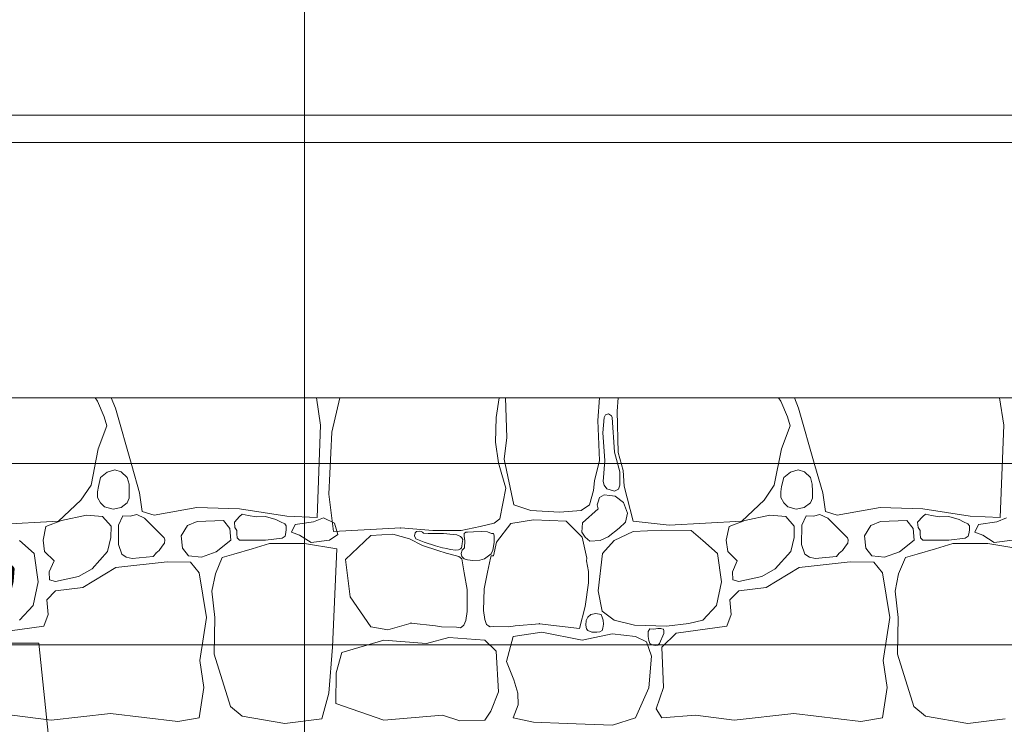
# Model space of a CAD drawing. Header units: millimetres. Extents: x -573548 to 674770, y -210017 to -47794.
# Tile 200 of 234: x 112767 to 114929, y -93595 to -92048. Entities that reach past the tile are written whole.
import ezdxf
from ezdxf import colors
from ezdxf.entities.mleader import LeaderData, LeaderLine
from ezdxf.enums import TextEntityAlignment as Align
from ezdxf.math import Vec2, Vec3

# ---------------------------------------------------------------- set-up
doc = ezdxf.new("R2010")
doc.units = ezdxf.units.MM
for name, color, linetype, lineweight in [('A.02 RZUT PIWNICY_is$0$_HATCH_Nr_pióra__18', 8, 'Continuous', 9), ('A.02 RZUT PIWNICY_is$0$OBRYS PARTERU#1_Nr_pióra__1', 8, 'Continuous', 9), ('A.02 RZUT PIWNICY_is$0$opaska_Nr_pióra__1', 8, 'Continuous', 9), ('A.02 RZUT PIWNICY_is$0$Structural - Bearing_Nr_pióra__21', 8, 'Continuous', 9), ('A.02 RZUT PIWNICY_is$0$Structural - Grid', 8, 'Continuous', 9), ('A.02 RZUT PIWNICY_is$0$Structural - Grid_Nr_pióra__17', 8, 'Continuous', 9), ('GB - OPISY', 7, 'Continuous', 13)]:
    doc.layers.add(name, color=color, linetype=linetype, lineweight=lineweight)
doc.styles.add('A.02 RZUT PIWNICY_is$0$STYL_AUTOMATYCZNY_1', font='arial.ttf')
doc.styles.add('JOLA_S', font='romans.shx', dxfattribs={"width": 0.7, "oblique": 15})

# ---------------------------------------------------------------- blocks, each defined once
blk = doc.blocks.new('*X48622')
at = {"layer": 'A.02 RZUT PIWNICY_is$0$_HATCH_Nr_pióra__18'}
for p, q in [((113508.4, -92885.8), (113503.2, -92877.8)), ((113522.8, -92919.6), (113508.4, -92885.8)), ((113538.2, -92877.8), (113547.4, -92900.6)), ((113998, -92938.2), (113988.7, -92877.8)), ((114040.2, -92877.8), (114022.4, -92953.8)), ((114383, -92921.3), (114389.9, -92877.8)), ((114403.5, -92877.8), (114406.9, -92965.4)), ((114606.7, -92927.9), (114609.9, -92877.8)), ((114650.9, -92877.8), (114649.3, -92907.6)), ((115008.4, -92885.8), (115003.2, -92877.8)), ((115022.8, -92919.6), (115008.4, -92885.8)), ((115038.2, -92877.8), (115047.4, -92900.6)), ((115498, -92938.2), (115488.7, -92877.8)), ((113547.4, -92900.6), (113583.1, -93026.9)), ((114649.3, -92907.6), (114651.3, -92998)), ((115047.4, -92900.6), (115083.1, -93026.9)), ((113528.6, -92939.4), (113522.8, -92919.6)), ((114382.1, -92975.5), (114383, -92921.3)), ((114610, -93015.4), (114606.7, -92927.9)), ((114620.4, -92921.3), (114617.3, -92954.9)), ((114623.5, -92915.4), (114620.4, -92921.3)), ((114630.1, -92913.1), (114623.5, -92915.4)), ((114636.4, -92917.3), (114630.1, -92913.1)), ((114638.1, -92921.3), (114636.4, -92917.3)), ((114643.4, -92997), (114638.1, -92921.3)), ((115028.6, -92939.4), (115022.8, -92919.6)), ((113509.6, -92990.2), (113528.6, -92939.4)), ((113990.1, -93140.9), (113998, -92938.2)), ((114022.4, -92953.8), (114015.9, -93089.4)), ((115009.6, -92990.2), (115028.6, -92939.4)), ((115490.1, -93140.9), (115498, -92938.2)), ((114388.5, -93020.8), (114382.1, -92975.5)), ((114406.9, -92965.4), (114401.2, -93012.9)), ((114617.3, -92954.9), (114621.9, -93015.7)), ((113493.9, -93069.5), (113509.6, -92990.2)), ((114654.7, -93040.4), (114643.4, -92997)), ((114993.9, -93069.5), (115009.6, -92990.2)), ((114401.2, -93012.9), (114422.2, -93112.8)), ((114598.9, -93060.4), (114610, -93015.4)), ((114621.9, -93015.7), (114618.3, -93061.7)), ((114651.3, -92998), (114662.5, -93037.7)), ((113546.4, -93036.2), (113529.4, -93041.1)), ((113560.2, -93040.4), (113546.4, -93036.2)), ((113583.1, -93026.9), (113600.4, -93086.4)), ((114395.5, -93046.1), (114388.5, -93020.8)), ((114662.5, -93037.7), (114664.5, -93071.9)), ((115046.4, -93036.2), (115029.4, -93041.1)), ((115060.2, -93040.4), (115046.4, -93036.2)), ((115083.1, -93026.9), (115100.4, -93086.4)), ((113514.8, -93053), (113510.1, -93072.5)), ((113529.4, -93041.1), (113514.8, -93053)), ((113573.5, -93053), (113560.2, -93040.4)), ((113577.3, -93067.4), (113573.5, -93053)), ((114404.4, -93076.1), (114395.5, -93046.1)), ((114596.8, -93081.8), (114598.9, -93060.4)), ((114618.3, -93061.7), (114620.4, -93069.5)), ((114654.5, -93069.5), (114654.7, -93040.4)), ((115014.8, -93053), (115010.1, -93072.5)), ((115029.4, -93041.1), (115014.8, -93053)), ((115073.5, -93053), (115060.2, -93040.4)), ((115077.3, -93067.4), (115073.5, -93053)), ((113471.6, -93102.9), (113493.9, -93069.5)), ((113510.1, -93072.5), (113508.2, -93084.6)), ((113577.8, -93083), (113577.3, -93067.4)), ((113577.9, -93098), (113577.8, -93083)), ((114391.5, -93143.4), (114404.4, -93076.1)), ((114588.2, -93112.8), (114596.8, -93081.8)), ((114620.4, -93069.5), (114626.5, -93078)), ((114626.5, -93078), (114643.1, -93083.2)), ((114643.1, -93083.2), (114651.6, -93078.8)), ((114651.6, -93078.8), (114654.5, -93069.5)), ((114664.5, -93071.9), (114684.3, -93149.1)), ((114971.6, -93102.9), (114993.9, -93069.5)), ((115010.1, -93072.5), (115008.2, -93084.6)), ((115077.8, -93083), (115077.3, -93067.4)), ((115077.9, -93098), (115077.8, -93083)), ((113422.4, -93149.1), (113471.6, -93102.9)), ((113508.2, -93084.6), (113508, -93097.1)), ((113508, -93097.1), (113514.8, -93108.3)), ((113573.5, -93108.3), (113577.9, -93098)), ((113600.4, -93086.4), (113606.2, -93127.3)), ((114015.9, -93089.4), (114025.9, -93171.1)), ((114610.3, -93097.2), (114607.3, -93106.2)), ((114620.4, -93090.7), (114610.3, -93097.2)), ((114632.7, -93092.2), (114620.4, -93090.7)), ((114644.4, -93094), (114632.7, -93092.2)), ((114662.8, -93107.9), (114644.4, -93094)), ((114922.4, -93149.1), (114971.6, -93102.9)), ((115008.2, -93084.6), (115008, -93097.1)), ((115008, -93097.1), (115014.8, -93108.3)), ((115073.5, -93108.3), (115077.9, -93098)), ((115100.4, -93086.4), (115106.2, -93127.3)), ((113514.8, -93108.3), (113523.5, -93117.6)), ((113523.5, -93117.6), (113542.1, -93122.2)), ((113542.1, -93122.2), (113559.8, -93118.8)), ((113559.8, -93118.8), (113573.5, -93108.3)), ((113632.2, -93135.9), (113726.3, -93118.6)), ((113726.3, -93118.6), (113820, -93121.9)), ((113820, -93121.9), (113923.7, -93137.6)), ((114422.2, -93112.8), (114459.4, -93125.6)), ((114459.4, -93125.6), (114522.1, -93129.3)), ((114522.1, -93129.3), (114570, -93125.6)), ((114570, -93125.6), (114588.2, -93112.8)), ((114607.3, -93121.5), (114572.7, -93152.2)), ((114607.3, -93106.2), (114605, -93113.3)), ((114605, -93113.3), (114607.3, -93121.5)), ((114671.7, -93131.2), (114662.8, -93107.9)), ((115014.8, -93108.3), (115023.5, -93117.6)), ((115023.5, -93117.6), (115042.1, -93122.2)), ((115042.1, -93122.2), (115059.8, -93118.8)), ((115059.8, -93118.8), (115073.5, -93108.3)), ((115132.2, -93135.9), (115226.3, -93118.6)), ((115226.3, -93118.6), (115320, -93121.9)), ((115320, -93121.9), (115423.7, -93137.6)), ((113429.1, -93147.1), (113394.9, -93160.7)), ((113484, -93135.5), (113429.1, -93147.1)), ((113519.1, -93138.4), (113484, -93135.5)), ((113537.7, -93159.9), (113519.1, -93138.4)), ((113563.7, -93137.1), (113554.4, -93157.8)), ((113579.9, -93137.7), (113563.7, -93137.1)), ((113594.3, -93134), (113579.9, -93137.7)), ((113611.6, -93142.5), (113594.3, -93134)), ((113606.2, -93127.3), (113632.2, -93135.9)), ((113654.5, -93185.5), (113611.6, -93142.5)), ((113785, -93147.1), (113727.2, -93149.5)), ((113798.6, -93164.8), (113785, -93147.1)), ((113820, -93138.8), (113808.5, -93150.7)), ((113826, -93133.2), (113820, -93138.8)), ((113839, -93136.2), (113826, -93133.2)), ((113856.8, -93139.2), (113839, -93136.2)), ((113877, -93138.8), (113856.8, -93139.2)), ((113899.9, -93144.9), (113877, -93138.8)), ((113909.7, -93150.3), (113899.9, -93144.9)), ((113923.7, -93137.6), (113990.1, -93140.9)), ((113982.4, -93150.3), (114004.1, -93141.3)), ((114004.1, -93141.3), (114028.2, -93153.3)), ((114378.8, -93153.4), (114391.5, -93143.4)), ((114415.2, -93153.7), (114465.1, -93145.8)), ((114465.1, -93145.8), (114537, -93149.1)), ((114667, -93151.3), (114671.7, -93131.2)), ((114929.1, -93147.1), (114894.9, -93160.7)), ((114984, -93135.5), (114929.1, -93147.1)), ((115019.1, -93138.4), (114984, -93135.5)), ((115037.7, -93159.9), (115019.1, -93138.4)), ((115063.7, -93137.1), (115054.4, -93157.8)), ((115079.9, -93137.7), (115063.7, -93137.1)), ((115094.3, -93134), (115079.9, -93137.7)), ((115111.6, -93142.5), (115094.3, -93134)), ((115106.2, -93127.3), (115132.2, -93135.9)), ((115154.5, -93185.5), (115111.6, -93142.5)), ((115285, -93147.1), (115227.2, -93149.5)), ((115298.6, -93164.8), (115285, -93147.1)), ((115320, -93138.8), (115308.5, -93150.7)), ((115326, -93133.2), (115320, -93138.8)), ((115339, -93136.2), (115326, -93133.2)), ((115356.8, -93139.2), (115339, -93136.2)), ((115377, -93138.8), (115356.8, -93139.2)), ((115399.9, -93144.9), (115377, -93138.8)), ((115409.7, -93150.3), (115399.9, -93144.9)), ((115423.7, -93137.6), (115490.1, -93140.9)), ((115482.4, -93150.3), (115504.1, -93141.3)), ((113263.2, -93157.4), (113422.4, -93149.1)), ((113394.9, -93160.7), (113388.6, -93190.6)), ((113537.3, -93184.6), (113537.7, -93159.9)), ((113554.4, -93157.8), (113553.8, -93200.3)), ((113705.7, -93158.6), (113691.9, -93181)), ((113727.2, -93149.5), (113705.7, -93158.6)), ((113800.9, -93190.8), (113798.6, -93164.8)), ((113808.5, -93150.7), (113809.5, -93162.6)), ((113809.5, -93162.6), (113814.3, -93169.6)), ((113814.3, -93169.6), (113814.1, -93176.8)), ((113919, -93154.9), (113909.7, -93150.3)), ((113922.5, -93158.7), (113919, -93154.9)), ((113921.7, -93173.9), (113922.6, -93167.3)), ((113922.6, -93167.3), (113922.5, -93158.7)), ((113934.3, -93172.6), (113942.1, -93156.3)), ((113942.1, -93156.3), (113982.4, -93150.3)), ((114025.9, -93171.1), (114173.7, -93163.7)), ((114028.2, -93153.3), (114036, -93178)), ((114173.7, -93163.7), (114244, -93168.9)), ((114244, -93168.9), (114306.8, -93168.9)), ((114306.8, -93168.9), (114348.5, -93160.6)), ((114348.5, -93160.6), (114378.8, -93153.4)), ((114383.7, -93194.8), (114415.2, -93153.7)), ((114537, -93149.1), (114571.9, -93184.2)), ((114572.7, -93152.2), (114571.7, -93172.6)), ((114629.3, -93183.1), (114653.7, -93164.3)), ((114653.7, -93164.3), (114667, -93151.3)), ((114684.3, -93149.1), (114763.2, -93157.4)), ((114747.1, -93168.5), (114684.3, -93171.8)), ((114811.5, -93168.9), (114747.1, -93168.5)), ((114763.2, -93157.4), (114922.4, -93149.1)), ((114837.1, -93191.2), (114811.5, -93168.9)), ((114894.9, -93160.7), (114888.6, -93190.6)), ((115037.3, -93184.6), (115037.7, -93159.9)), ((115054.4, -93157.8), (115053.8, -93200.3)), ((115205.7, -93158.6), (115191.9, -93181)), ((115227.2, -93149.5), (115205.7, -93158.6)), ((115300.9, -93190.8), (115298.6, -93164.8)), ((115308.5, -93150.7), (115309.5, -93162.6)), ((115309.5, -93162.6), (115314.3, -93169.6)), ((115314.3, -93169.6), (115314.1, -93176.8)), ((115419, -93154.9), (115409.7, -93150.3)), ((115422.5, -93158.7), (115419, -93154.9)), ((115421.7, -93173.9), (115422.6, -93167.3)), ((115422.6, -93167.3), (115422.5, -93158.7)), ((115434.3, -93172.6), (115442.1, -93156.3)), ((115442.1, -93156.3), (115482.4, -93150.3)), ((113369.3, -93220.1), (113337.1, -93191.2)), ((113388.6, -93190.6), (113392, -93215.6)), ((113530.1, -93215.3), (113537.3, -93184.6)), ((113656.1, -93189.8), (113654.5, -93185.5)), ((113655.1, -93196.9), (113656.1, -93189.8)), ((113691.9, -93181), (113694.6, -93207.7)), ((113768.9, -93216.4), (113800.9, -93190.8)), ((113814.1, -93176.8), (113815, -93185.3)), ((113815, -93185.3), (113820, -93190.8)), ((113820, -93190.8), (113877, -93190.8)), ((113877, -93190.8), (113913.3, -93186.4)), ((113913.3, -93186.4), (113919.8, -93182)), ((113919.8, -93182), (113921.7, -93173.9)), ((113951.7, -93179.8), (113934.3, -93172.6)), ((113977, -93195.4), (113951.7, -93179.8)), ((114017.3, -93190.6), (113977, -93195.4)), ((114036, -93178), (114017.3, -93190.6)), ((114108.2, -93180.3), (114052.7, -93233.1)), ((114156.8, -93177.6), (114108.2, -93180.3)), ((114193.1, -93187.4), (114156.8, -93177.6)), ((114221.7, -93202.1), (114193.1, -93187.4)), ((114205.4, -93174.5), (114204.3, -93181.1)), ((114204.3, -93181.1), (114207.1, -93187.4)), ((114208.3, -93171.2), (114205.4, -93174.5)), ((114207.1, -93187.4), (114225.1, -93194.9)), ((114214.3, -93170.6), (114208.3, -93171.2)), ((114218.6, -93171.5), (114214.3, -93170.6)), ((114221.9, -93173), (114218.6, -93171.5)), ((114223.6, -93174.9), (114221.9, -93173)), ((114234.4, -93175.8), (114223.6, -93174.9)), ((114267.6, -93175.7), (114234.4, -93175.8)), ((114288.8, -93177.7), (114267.6, -93175.7)), ((114297.2, -93179), (114288.8, -93177.7)), ((114304.9, -93182.7), (114297.2, -93179)), ((114307.9, -93185.4), (114304.9, -93182.7)), ((114309.8, -93189.1), (114307.9, -93185.4)), ((114309.3, -93193.4), (114309.8, -93189.1)), ((114313.3, -93175.7), (114312.9, -93182)), ((114312.9, -93182), (114314.8, -93192.1)), ((114316.4, -93172.7), (114313.3, -93175.7)), ((114320.1, -93173.1), (114316.4, -93172.7)), ((114333.4, -93172.2), (114320.1, -93173.1)), ((114352, -93171.3), (114333.4, -93172.2)), ((114364.2, -93172.5), (114352, -93171.3)), ((114373.3, -93175.7), (114364.2, -93172.5)), ((114377.3, -93176.2), (114373.3, -93175.7)), ((114379.3, -93180.7), (114377.3, -93176.2)), ((114378.7, -93195.7), (114379.3, -93180.7)), ((114571.7, -93172.6), (114578.8, -93183.6)), ((114571.9, -93184.2), (114582.6, -93229.8)), ((114578.8, -93183.6), (114588.8, -93193)), ((114588.8, -93193), (114611.7, -93191.2)), ((114611.7, -93191.2), (114629.3, -93183.1)), ((114642.2, -93191.2), (114617.1, -93219.7)), ((114684.3, -93171.8), (114642.2, -93191.2)), ((114869.3, -93220.1), (114837.1, -93191.2)), ((114888.6, -93190.6), (114892, -93215.6)), ((115030.1, -93215.3), (115037.3, -93184.6)), ((115156.1, -93189.8), (115154.5, -93185.5)), ((115155.1, -93196.9), (115156.1, -93189.8)), ((115191.9, -93181), (115194.6, -93207.7)), ((115268.9, -93216.4), (115300.9, -93190.8)), ((115314.1, -93176.8), (115315, -93185.3)), ((115315, -93185.3), (115320, -93190.8)), ((115320, -93190.8), (115377, -93190.8)), ((115377, -93190.8), (115413.3, -93186.4)), ((115413.3, -93186.4), (115419.8, -93182)), ((115419.8, -93182), (115421.7, -93173.9)), ((115451.7, -93179.8), (115434.3, -93172.6)), ((115477, -93195.4), (115451.7, -93179.8)), ((115517.3, -93190.6), (115477, -93195.4)), ((113553.8, -93200.3), (113561.3, -93221.2)), ((113636.4, -93219.3), (113643.4, -93213.1)), ((113643.4, -93213.1), (113650.3, -93203.8)), ((113650.3, -93203.8), (113655.1, -93196.9)), ((113694.6, -93207.7), (113707.8, -93224.7)), ((113847.7, -93209.4), (113807.7, -93221)), ((113885.7, -93197.8), (113847.7, -93209.4)), ((113924.1, -93197.8), (113885.7, -93197.8)), ((113962.5, -93197.8), (113924.1, -93197.8)), ((114033.4, -93209.6), (113962.5, -93197.8)), ((114024, -93425.6), (114033.4, -93209.6)), ((114255, -93213.5), (114221.7, -93202.1)), ((114225.1, -93194.9), (114250.1, -93203)), ((114250.1, -93203), (114265.2, -93207.1)), ((114265.2, -93207.1), (114274.7, -93208.7)), ((114274.7, -93208.7), (114282.4, -93211.2)), ((114282.4, -93211.2), (114294.9, -93212.3)), ((114294.9, -93212.3), (114300.6, -93211.9)), ((114300.6, -93211.9), (114304.9, -93209.8)), ((114304.9, -93209.8), (114307, -93207.1)), ((114309, -93212.7), (114306.3, -93219.4)), ((114307, -93207.1), (114307.8, -93203.4)), ((114307.8, -93203.4), (114308.9, -93197.7)), ((114308.9, -93197.7), (114309.3, -93193.4)), ((114313.8, -93207), (114309, -93212.7)), ((114314.8, -93192.1), (114313.8, -93207)), ((114372, -93220.5), (114376, -93212.3)), ((114376, -93212.3), (114378.7, -93195.7)), ((114377.4, -93224.6), (114383.7, -93194.8)), ((115053.8, -93200.3), (115061.3, -93221.2)), ((115136.4, -93219.3), (115143.4, -93213.1)), ((115143.4, -93213.1), (115150.3, -93203.8)), ((115150.3, -93203.8), (115155.1, -93196.9)), ((115194.6, -93207.7), (115207.8, -93224.7)), ((115347.7, -93209.4), (115307.7, -93221)), ((115385.7, -93197.8), (115347.7, -93209.4)), ((115424.1, -93197.8), (115385.7, -93197.8)), ((115462.5, -93197.8), (115424.1, -93197.8)), ((115533.4, -93209.6), (115462.5, -93197.8)), ((113377.9, -93281.6), (113369.3, -93220.1)), ((113392, -93215.6), (113412.6, -93235.8)), ((113496, -93253.2), (113530.1, -93215.3)), ((113561.3, -93221.2), (113570.9, -93228.1)), ((113570.9, -93228.1), (113583.9, -93230.5)), ((113583.9, -93230.5), (113630.2, -93226)), ((113630.2, -93226), (113636.5, -93219)), ((113707.8, -93224.7), (113736.2, -93227.6)), ((113736.2, -93227.6), (113768.9, -93216.4)), ((113782, -93228.7), (113766.9, -93264.5)), ((113807.7, -93221), (113782, -93228.7)), ((114052.7, -93233.1), (114062.5, -93314.9)), ((114273.3, -93219.1), (114255, -93213.5)), ((114293.1, -93224.4), (114273.3, -93219.1)), ((114301.6, -93226), (114293.1, -93224.4)), ((114308.2, -93231.4), (114301.6, -93226)), ((114306.3, -93219.4), (114307.7, -93226.5)), ((114307.7, -93226.5), (114313.3, -93231.4)), ((114313.3, -93262.1), (114308.2, -93231.4)), ((114313.3, -93231.4), (114320.7, -93233.6)), ((114320.7, -93233.6), (114332.4, -93234.8)), ((114332.4, -93234.8), (114347.8, -93234.5)), ((114347.8, -93234.5), (114358, -93231.4)), ((114358, -93231.4), (114372, -93220.5)), ((114364.6, -93260.4), (114370.6, -93229.8)), ((114370.6, -93229.8), (114372.4, -93225.1)), ((114372.4, -93225.1), (114377.4, -93224.6)), ((114582.6, -93229.8), (114581.8, -93236.1)), ((114617.1, -93219.7), (114607.1, -93301.9)), ((114877.9, -93281.6), (114869.3, -93220.1)), ((114892, -93215.6), (114912.6, -93235.8)), ((114996, -93253.2), (115030.1, -93215.3)), ((115061.3, -93221.2), (115070.9, -93228.1)), ((115070.9, -93228.1), (115083.9, -93230.5)), ((115083.9, -93230.5), (115130.2, -93226)), ((115130.2, -93226), (115136.5, -93219)), ((115207.8, -93224.7), (115236.2, -93227.6)), ((115236.2, -93227.6), (115268.9, -93216.4)), ((115282, -93228.7), (115266.9, -93264.5)), ((115307.7, -93221), (115282, -93228.7)), ((113412.6, -93235.8), (113402.3, -93260.2)), ((113466.3, -93270.1), (113496, -93253.2)), ((113548.4, -93250.7), (113476.2, -93294.4)), ((113660.7, -93238.3), (113548.4, -93250.7)), ((113712.3, -93239.1), (113660.7, -93238.3)), ((113731.3, -93262.1), (113712.3, -93239.1)), ((114581.8, -93236.1), (114585.8, -93259.6)), ((114912.6, -93235.8), (114902.3, -93260.2)), ((114966.3, -93270.1), (114996, -93253.2)), ((115048.4, -93250.7), (114976.2, -93294.4)), ((115160.7, -93238.3), (115048.4, -93250.7)), ((115212.3, -93239.1), (115160.7, -93238.3)), ((115231.3, -93262.1), (115212.3, -93239.1)), ((113402.3, -93260.2), (113402.7, -93277.5)), ((113402.7, -93277.5), (113415.9, -93281.2)), ((113415.9, -93281.2), (113466.3, -93270.1)), ((113747.4, -93360.5), (113731.3, -93262.1)), ((113766.9, -93264.5), (113759.4, -93302.2)), ((114320, -93298.9), (114313.3, -93262.1)), ((114357, -93297), (114364.6, -93260.4)), ((114585.8, -93259.6), (114586.1, -93284.3)), ((114902.3, -93260.2), (114902.7, -93277.5)), ((114902.7, -93277.5), (114915.9, -93281.2)), ((114915.9, -93281.2), (114966.3, -93270.1)), ((115247.4, -93360.5), (115231.3, -93262.1)), ((115266.9, -93264.5), (115259.4, -93302.2)), ((113366.8, -93334.1), (113377.9, -93281.6)), ((113476.2, -93294.4), (113415.9, -93301.5)), ((114320, -93347), (114320, -93298.9)), ((114355.7, -93345.1), (114357, -93297)), ((114586.1, -93284.3), (114578.5, -93335.9)), ((114866.8, -93334.1), (114877.9, -93281.6)), ((114976.2, -93294.4), (114915.9, -93301.5)), ((113415.9, -93301.5), (113396.5, -93321.3)), ((113396.5, -93321.3), (113399.4, -93353.5)), ((113759.4, -93302.2), (113765.9, -93360.2)), ((114062.5, -93314.9), (114108.2, -93380.3)), ((114607.1, -93301.9), (114615.8, -93346)), ((114915.9, -93301.5), (114896.5, -93321.3)), ((114896.5, -93321.3), (114899.4, -93353.5)), ((115259.4, -93302.2), (115265.9, -93360.2)), ((113337.1, -93366.3), (113366.8, -93334.1)), ((114578.5, -93335.9), (114566.5, -93384.1)), ((114837.1, -93366.3), (114866.8, -93334.1)), ((113399.4, -93353.5), (113389.9, -93379.5)), ((113732.9, -93454.6), (113747.4, -93360.5)), ((113765.9, -93360.2), (113764.3, -93441)), ((114316.5, -93366.5), (114320, -93347)), ((114358.6, -93364.6), (114355.7, -93345.1)), ((114362.4, -93375.2), (114358.6, -93364.6)), ((114584.9, -93359.7), (114581, -93366.5)), ((114591.4, -93353.7), (114584.9, -93359.7)), ((114602.5, -93351.2), (114591.4, -93353.7)), ((114613.6, -93353.8), (114602.5, -93351.2)), ((114615.8, -93359.7), (114613.6, -93353.8)), ((114615.8, -93346), (114642.2, -93366.3)), ((114618.4, -93366), (114615.8, -93359.7)), ((114899.4, -93353.5), (114889.9, -93379.5)), ((115232.9, -93454.6), (115247.4, -93360.5)), ((115265.9, -93360.2), (115264.3, -93441)), ((113389.9, -93379.5), (113278.5, -93394.7)), ((114108.2, -93380.3), (114145.2, -93387.3)), ((114145.2, -93387.3), (114196.7, -93372.6)), ((114196.7, -93372.6), (114249.9, -93378.5)), ((114249.9, -93378.5), (114263.2, -93380.9)), ((114263.2, -93380.9), (114296.3, -93381.5)), ((114296.3, -93381.5), (114304.9, -93382.5)), ((114304.9, -93382.5), (114308.2, -93380.3)), ((114308.2, -93380.3), (114312.4, -93377)), ((114312.4, -93377), (114316.5, -93366.5)), ((114366.5, -93378.6), (114362.4, -93375.2)), ((114369.8, -93380.9), (114366.5, -93378.6)), ((114378.4, -93380.2), (114369.8, -93380.9)), ((114411.5, -93380.5), (114378.4, -93380.2)), ((114424.8, -93378.5), (114411.5, -93380.5)), ((114478.2, -93374), (114424.8, -93378.5)), ((114566.5, -93384.1), (114478.2, -93374)), ((114581, -93366.5), (114580.2, -93377.1)), ((114580.2, -93377.1), (114581.7, -93385.3)), ((114581.7, -93385.3), (114584.9, -93389)), ((114615.8, -93389), (114617.4, -93383.4)), ((114617.4, -93383.4), (114618.7, -93374.9)), ((114618.7, -93374.9), (114618.4, -93366)), ((114642.2, -93366.3), (114687.2, -93377)), ((114687.2, -93377), (114757, -93379.1)), ((114720.8, -93385.3), (114716.9, -93391)), ((114729.7, -93386), (114720.8, -93385.3)), ((114738.1, -93384.2), (114729.7, -93386)), ((114745, -93384.4), (114738.1, -93384.2)), ((114747.1, -93385.3), (114745, -93384.4)), ((114750.5, -93385.8), (114747.1, -93385.3)), ((114751.5, -93389.8), (114750.5, -93385.8)), ((114757, -93379.1), (114806.1, -93373.3)), ((114889.9, -93379.5), (114778.5, -93394.7)), ((114806.1, -93373.3), (114837.1, -93366.3)), ((114279.4, -93403.8), (114230.3, -93417.5)), ((114358.7, -93409.6), (114279.4, -93403.8)), ((114405.7, -93456.7), (114421, -93402.2)), ((114421, -93402.2), (114483.3, -93392.3)), ((114483.3, -93392.3), (114572.5, -93409.6)), ((114572.5, -93409.6), (114638.1, -93396)), ((114584.9, -93389), (114593.7, -93392)), ((114593.7, -93392), (114604.2, -93392.1)), ((114604.2, -93392.1), (114611, -93391.5)), ((114611, -93391.5), (114615.8, -93389)), ((114638.1, -93396), (114688.9, -93402.2)), ((114688.9, -93402.2), (114713.2, -93413.3)), ((114716.9, -93391), (114717.4, -93402.1)), ((114717.4, -93402.1), (114718.2, -93410.9)), ((114742, -93417), (114751.7, -93395.5)), ((114778.5, -93394.7), (114747.1, -93425.3)), ((114751.7, -93395.5), (114751.5, -93389.8)), ((114016.2, -93525.9), (114024, -93425.6)), ((114136.9, -93409.6), (114044.4, -93437.3)), ((114230.3, -93417.5), (114136.9, -93409.6)), ((114383.4, -93434.4), (114358.7, -93409.6)), ((114713.2, -93413.3), (114724, -93445.1)), ((114718.2, -93410.9), (114720.8, -93417)), ((114720.8, -93417), (114725.2, -93420.2)), ((114725.2, -93420.2), (114732.1, -93421.6)), ((114732.1, -93421.6), (114738.3, -93420.7)), ((114738.3, -93420.7), (114742, -93417)), ((114747.1, -93425.3), (114750.8, -93513.6)), ((113764.3, -93441), (113800.2, -93555.3)), ((114044.4, -93437.3), (114031.9, -93481.4)), ((114388.8, -93523.1), (114383.4, -93434.4)), ((114724, -93445.1), (114718.6, -93514.5)), ((115264.3, -93441), (115300.2, -93555.3)), ((113741.6, -93513.6), (113732.9, -93454.6)), ((114422.2, -93496.7), (114405.7, -93456.7)), ((115241.6, -93513.6), (115232.9, -93454.6)), ((114031.9, -93481.4), (114031.1, -93548.6)), ((113731.3, -93580.1), (113741.6, -93513.6)), ((114430.9, -93526), (114422.2, -93496.7)), ((114718.6, -93514.5), (114688.9, -93580.1)), ((114750.8, -93513.6), (114734.3, -93560.7)), ((115231.3, -93580.1), (115241.6, -93513.6)), ((114000.6, -93582.7), (114016.2, -93525.9)), ((114371.8, -93565.6), (114388.8, -93523.1)), ((114431.3, -93551.6), (114430.9, -93526)), ((113800.2, -93555.3), (113825.8, -93576.8)), ((114031.1, -93548.6), (114136.9, -93585.5)), ((114421, -93580.1), (114431.3, -93551.6)), ((115300.2, -93555.3), (115325.8, -93576.8)), ((113321, -93574.7), (113406, -93585.5)), ((113406, -93585.5), (113536.5, -93570.6)), ((113536.5, -93570.6), (113684.2, -93588.3)), ((113684.2, -93588.3), (113731.3, -93580.1)), ((113825.8, -93576.8), (113919.1, -93592.5)), ((114136.9, -93585.5), (114265.3, -93574.3)), ((114265.3, -93574.3), (114303.7, -93586.7)), ((114358.7, -93585.5), (114371.8, -93565.6)), ((114465.1, -93589.6), (114421, -93580.1)), ((114688.9, -93580.1), (114638.9, -93596.6)), ((114734.3, -93560.7), (114747.1, -93580.1)), ((114747.1, -93580.1), (114821, -93574.7)), ((114821, -93574.7), (114906, -93585.5)), ((114906, -93585.5), (115036.5, -93570.6)), ((115036.5, -93570.6), (115184.2, -93588.3)), ((115184.2, -93588.3), (115231.3, -93580.1)), ((115325.8, -93576.8), (115419.1, -93592.5)), ((113919.1, -93592.5), (114000.6, -93582.7)), ((114303.7, -93586.7), (114358.7, -93585.5)), ((114539, -93592.5), (114465.1, -93589.6)), ((114638.9, -93596.6), (114539, -93592.5)), ((115419.1, -93592.5), (115500.6, -93582.7))]:
    blk.add_line(p, q, dxfattribs=at)
for p in [(114173.7, -93163.7), (114196.7, -93372.6), (114308.2, -93380.3), (114308.2, -93380.3), (114366.5, -93378.6), (114366.5, -93378.6), (114478.2, -93374)]:
    blk.add_point(p, dxfattribs=at)
blk = doc.blocks.new('A.02 RZUT PIWNICY_is$0$Wypełnienie_14_1')
at = {"layer": 'A.02 RZUT PIWNICY_is$0$_HATCH_Nr_pióra__18'}
blk.add_blockref('*X48622', (0, 0), dxfattribs=at)
blk = doc.blocks.new('A.02 RZUT PIWNICY_is$0$Standardowy znacznik osi')
at = {"layer": 'A.02 RZUT PIWNICY_is$0$Structural - Grid_Nr_pióra__17'}
blk.add_line((1000, 0), (17855.4, 0), dxfattribs=at)
at = {"layer": 'A.02 RZUT PIWNICY_is$0$Structural - Grid_Nr_pióra__17', "style": 'A.02 RZUT PIWNICY_is$0$STYL_AUTOMATYCZNY_1'}
for tag, p in [('AC_MarkerText_1_0', (5, -80)), ('AC_MarkerText_1_1', (19360.4, -80))]:
    blk.add_attdef(tag, text='', height=350, rotation=270, dxfattribs=at).set_placement(p, align=Align.TOP_CENTER)
blk = doc.blocks.new('A.02 RZUT PIWNICY_is$0$Standardowy znacznik osi_3')
at = {"layer": 'A.02 RZUT PIWNICY_is$0$Structural - Grid_Nr_pióra__17'}
blk.add_line((2962.2, 0), (40906.6, 0), dxfattribs=at)
at = {"layer": 'A.02 RZUT PIWNICY_is$0$Structural - Grid_Nr_pióra__17', "style": 'A.02 RZUT PIWNICY_is$0$STYL_AUTOMATYCZNY_1'}
for tag, p in [('AC_MarkerText_1_0', (-250, -335)), ('AC_MarkerText_1_1', (44118.7, -335))]:
    blk.add_attdef(tag, text='', height=350, rotation=180, dxfattribs=at).set_placement(p, align=Align.TOP_CENTER)
blk = doc.blocks.new('A.02 RZUT PIWNICY_is')
at = {"layer": 'A.02 RZUT PIWNICY_is$0$OBRYS PARTERU#1_Nr_pióra__1'}
blk.add_lwpolyline([(87547.3, -93022.2), (87547.3, -93622.2), (80856, -93622.2), (80856, -97482.2), (80306.7, -97482.2), (80306.7, -101132.2), (82397.3, -101132.2), (82397.3, -105082.2), (87537.3, -105082.2), (87537.3, -105471.8), (106939.7, -105472.5), (118516.4, -105372.5), (118516.4, -93022.2)], close=True, dxfattribs=at)
at = {"layer": 'A.02 RZUT PIWNICY_is$0$opaska_Nr_pióra__1'}
for points in [[(119183.2, -98297.5), (119183.2, -92257.8), (112321.2, -92257.8)], [(119123.2, -98297.5), (119123.2, -92317.8), (112325.6, -92317.8)]]:
    blk.add_lwpolyline(points, dxfattribs=at)
at = {"layer": 'A.02 RZUT PIWNICY_is$0$Structural - Bearing_Nr_pióra__21'}
blk.add_line((118607.3, -92877.8), (112597.3, -92877.8), dxfattribs=at)
at = {"layer": 'A.02 RZUT PIWNICY_is$0$_HATCH_Nr_pióra__18'}
blk.add_blockref('A.02 RZUT PIWNICY_is$0$Wypełnienie_14_1', (0, 0), dxfattribs=at)
at = {"layer": 'A.02 RZUT PIWNICY_is$0$Structural - Grid', "zscale": 1000}
for name, p, rotation in [('A.02 RZUT PIWNICY_is$0$Standardowy znacznik osi', (113962.3, -108395.1), 90), ('A.02 RZUT PIWNICY_is$0$Standardowy znacznik osi_3', (121686.6, -93420.2), 180)]:
    blk.add_blockref(name, p, dxfattribs=dict(at, rotation=rotation))

msp = doc.modelspace()

# ---------------------------------------------------------------- block references
at = {"ltscale": 10}
msp.add_blockref('A.02 RZUT PIWNICY_is', (-570.2, 0), dxfattribs=at)

# ---------------------------------------------------------------- leaders
at = {"layer": 'GB - OPISY'}
ml = msp.add_multileader_mtext('Standard', dxfattribs=at)
ml.set_content('rz.osi rur 1,3m', color=256, style='JOLA_S')
ml.set_leader_properties(color=256, linetype='ByLayer', lineweight=-1)
ml.build(insert=Vec2(0, 0))
ml.multileader.update_dxf_attribs({"text_left_attachment_type": 6, "text_right_attachment_type": 6, "dogleg_length": 30, "arrow_head_size": 150})
ctx = ml.context
ctx.base_point, ctx.char_height, ctx.arrow_head_size, ctx.landing_gap_size, ctx.plane_origin, ctx.plane_x_axis = Vec3(111072.8, -93416.7), 200, 150, 30, Vec3(122648.7, -85984.7), Vec3(-1, 0)
ctx.left_attachment, ctx.right_attachment, ctx.text_align_type, ctx.attachment_type = 6, 6, 2, 2
notes = []
notes.append((ctx, [(0, (1, 1, 0), (112809.3, -93416.7), (-1, 0), 30, [(0, [(112879.3, -94090)], 256, [])])]))
ctx.mtext.insert, ctx.mtext.alignment, ctx.mtext.flow_direction = Vec3(112749.3, -93176.7), 3, 5
for ctx, leaders in notes:
    for number, flags, end, landing, length, lines in leaders:
        leader = LeaderData()
        leader.index, (leader.has_last_leader_line, leader.has_dogleg_vector, leader.attachment_direction) = number, flags
        leader.last_leader_point, leader.dogleg_vector, leader.dogleg_length = Vec3(end), Vec3(landing), length
        for number, points, colour, breaks in lines:
            line = LeaderLine()
            line.index, line.vertices, line.color, line.breaks = number, Vec3.list(points), colors.encode_raw_color(colour), breaks
            leader.lines.append(line)
        ctx.leaders.append(leader)

doc.saveas('drawing.dxf')
